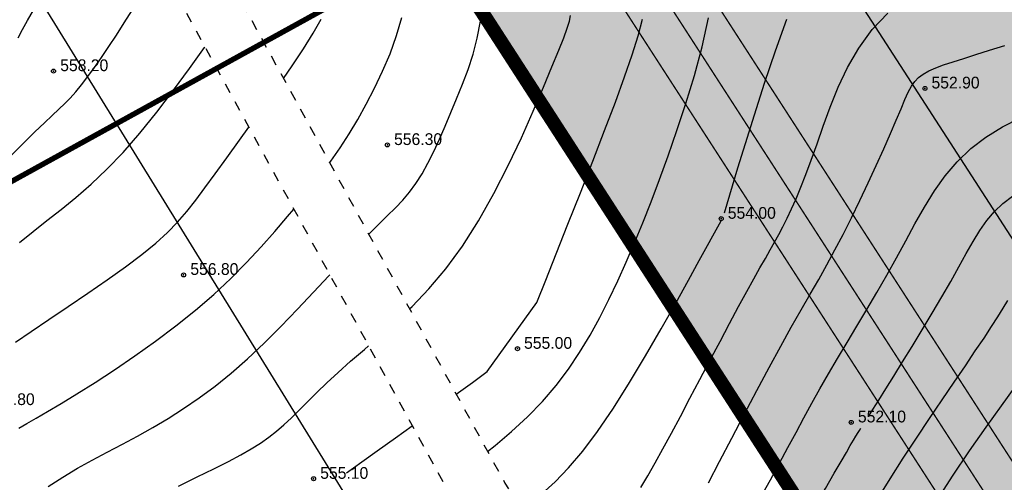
# Model space of a CAD drawing. Extents: x 0 to 370488, y 0 to 4202825.
# Tile 90 of 256: x 360046 to 360119, y 4200713 to 4200748. Entities that reach past the tile are written whole.
import ezdxf

# ---------------------------------------------------------------- set-up
doc = ezdxf.new("R2010")
doc.units = 0
doc.header["$LTSCALE"] = 0.5
doc.header["$MEASUREMENT"] = 0
doc.header["$PDMODE"] = 32
doc.header["$PDSIZE"] = 0.3
for name, pattern in [('CONTI', [0]), ('GOST2.303 6', [12, 8, -1.5, 1, -1.5]), ('STRIH_1', [3, 2, -1]), ('Д_ТРОТ_ТРУБА', [3, 1.5, -1.5])]:
    doc.linetypes.add(name, pattern=pattern)
for name, color, linetype in [('(004) Точки рельефа', 7, 'Continuous'), ('(014) Водопровод', 5, 'ИК_Водопровод -------в--------'), ('(025) Дорога', 7, 'Continuous'), ('GORIZDEFAULT', 32, 'CONTI'), ('PI_TTDEFAULT', 5, 'CONTI'), ('Штрих Стекло', 7, 'Continuous')]:
    doc.layers.add(name, color=color, linetype=linetype)
doc.layers.add('(032) Горизонтали утолщенные', color=32, linetype='Continuous', lineweight=30)
doc.layers.add('.', color=7, linetype='Continuous', lineweight=15)
doc.styles.add('D-431', font='txt')
doc.styles.get("Standard").update_dxf_attribs({"font": 'isocpeur.ttf'})
doc.linetypes.add('ИК_Водопровод -------в--------', pattern='A,9,-0.6,["В",Standard,S=1.2,R=0,X=0,Y=-0.6],-1.2', length=10.8)

msp = doc.modelspace()

# ---------------------------------------------------------------- hatches: boundary and pattern name
at = {"layer": '.', "ltscale": 0.149071}
h = msp.add_hatch(color=256, dxfattribs=at)
h.dxf.hatch_style = 1
h.set_gradient(color1=(51, 204, 0), color2=(51, 204, 0), tint=1)
edge = h.paths.add_edge_path()
edge.add_line((361134.955, 4200608.327), (360514.494, 4200266.411))
edge.add_arc((360509.185, 4200276.045), 11, 226.16627, 298.85775, ccw=False)
edge.add_line((360501.567, 4200268.11), (360238.667, 4200520.519))
edge.add_line((360238.667, 4200520.519), (360063.771, 4200791.021))
edge.add_line((360063.771, 4200791.021), (360055.869, 4200786.666))
edge.add_line((360055.869, 4200786.666), (360231.678, 4200514.752))
edge.add_line((360231.678, 4200514.752), (360505.949, 4200251.426))
edge.add_line((360505.949, 4200251.426), (361159.312, 4200611.473))
edge.add_line((361159.312, 4200611.473), (360747.942, 4201168.046))
edge.add_line((360747.942, 4201168.046), (360739.99, 4201163.663))
edge.add_line((360739.99, 4201163.663), (361138.492, 4200624.499))
edge.add_arc((361129.646, 4200617.961), 11, -61.14225, 36.46852, ccw=False)
h.paths.add_polyline_path([(360635.673, 4200691.995), (360780.102, 4200429.905), (360509.032, 4200280.542), (360483.33, 4200328.786), (360556.369, 4200368.228), (360581.78, 4200320.574), (360586.689, 4200323.322), (360558.05, 4200375.292), (360464.998, 4200324.014), (360283.729, 4200498.05)], flags=16)
edge = h.paths.add_edge_path(flags=17)
edge.add_line((361133.667, 4200620.933), (360949.42, 4200870.214))
edge.add_arc((360945.4, 4200867.242), 5, 36.46852, 118.85775)
edge.add_line((360942.986, 4200871.621), (360648.845, 4200709.53))
edge.add_arc((360651.259, 4200705.151), 5, 118.85775, 208.85775)
edge.add_line((360646.88, 4200702.738), (360795.17, 4200433.642))
edge.add_arc((360799.549, 4200436.055), 5, 208.85775, 298.85775)
edge.add_line((360801.962, 4200431.676), (361132.059, 4200613.582))
edge.add_arc((361129.646, 4200617.961), 5, 298.85775, 396.46852)
h.paths.add_polyline_path([(360656.693, 4200703.578), (360944.264, 4200862.049), (361123.713, 4200619.259), (360801.122, 4200441.489)], flags=16)
edge = h.paths.add_edge_path(flags=17)
edge.add_line((360789.915, 4200430.746), (360641.624, 4200699.842))
edge.add_arc((360637.246, 4200697.429), 5, 28.86341, 118.85775)
edge.add_line((360634.832, 4200701.808), (360274.624, 4200503.308))
edge.add_arc((360277.037, 4200498.929), 5, 118.85775, 226.16627)
edge.add_line((360273.574, 4200495.323), (360505.722, 4200272.438))
edge.add_arc((360509.185, 4200276.045), 5, 226.16627, 298.85775)
edge.add_line((360511.598, 4200271.666), (360519.249, 4200275.882))
edge.add_line((360519.249, 4200275.882), (360514.899, 4200283.761))
edge.add_line((360514.899, 4200283.761), (360520.166, 4200286.663))
edge.add_line((360520.166, 4200286.663), (360524.504, 4200278.777))
edge.add_line((360524.504, 4200278.777), (360787.949, 4200423.954))
edge.add_arc((360785.536, 4200428.333), 5, 298.85775, 388.85775)
edge = h.paths.add_edge_path()
edge.add_arc((360385.769, 4200927.93), 5, 28.85775, 118.85775)
edge.add_line((360383.356, 4200932.309), (360379.852, 4200930.379))
edge.add_line((360379.852, 4200930.379), (360528.625, 4200660.407))
edge.add_line((360528.625, 4200660.407), (360265.595, 4200515.46))
edge.add_line((360265.595, 4200515.46), (360250.316, 4200530.13))
edge.add_line((360250.316, 4200530.13), (360093.542, 4200772.602))
edge.add_line((360093.542, 4200772.602), (360090.338, 4200770.837))
edge.add_arc((360092.751, 4200766.458), 5, 118.85775, 212.88524)
edge.add_line((360088.552, 4200763.743), (360240.685, 4200528.449))
edge.add_line((360240.685, 4200528.449), (360243.327, 4200524.363))
edge.add_line((360243.327, 4200524.363), (360261.485, 4200506.929))
edge.add_arc((360264.948, 4200510.536), 5, 226.16627, 298.85775)
edge.add_line((360267.361, 4200506.157), (360536.472, 4200654.455))
edge.add_arc((360534.059, 4200658.834), 5, 298.85915, 388.85698)
edge.add_line((360538.438, 4200661.247), (360390.148, 4200930.343))
edge = h.paths.add_edge_path()
edge.add_arc((360751.558, 4201129.505), 5, 36.46939, 118.85775)
edge.add_line((360749.145, 4201133.884), (360745.026, 4201131.614))
edge.add_line((360745.026, 4201131.614), (360929.872, 4200881.521))
edge.add_line((360929.872, 4200881.521), (360645.109, 4200724.598))
edge.add_line((360645.109, 4200724.598), (360496.336, 4200994.569))
edge.add_line((360496.336, 4200994.569), (360492.833, 4200992.639))
edge.add_arc((360495.246, 4200988.26), 5, 118.85775, 208.85855)
edge.add_line((360490.867, 4200985.847), (360639.157, 4200716.751))
edge.add_arc((360643.536, 4200719.164), 5, 208.85775, 298.85137)
edge.add_line((360645.949, 4200714.785), (360938.218, 4200875.845))
edge.add_arc((360935.805, 4200880.224), 5, 298.85775, 396.46852)
edge.add_line((360939.826, 4200883.196), (360755.579, 4201132.477))
at = {"layer": '.', "linetype": 'Continuous', "transparency": 33554544}
h = msp.add_hatch(color=5, dxfattribs=at)
h.dxf.hatch_style = 1
h.set_gradient(color1=(255, 190, 168), color2=(255, 182, 158), one_color=1, tint=0.81)
h.paths.add_polyline_path([(360410.93, 4200568.146), (360483.144, 4200437.101), (360396.781, 4200389.509), (360283.729, 4200498.05)])
h.paths.add_polyline_path([(360410.93, 4200568.146), (360523.035, 4200629.923), (360595.249, 4200498.879), (360483.144, 4200437.101)])
h.paths.add_polyline_path([(360610.537, 4200507.303), (360707.887, 4200560.95), (360780.102, 4200429.905), (360682.751, 4200376.259)])
h.paths.add_polyline_path([(360523.035, 4200629.923), (360595.249, 4200498.879), (360707.887, 4200560.95), (360635.673, 4200691.995)])
h.paths.add_polyline_path([(360514.475, 4200454.367), (360610.537, 4200507.303), (360682.751, 4200376.259), (360587.16, 4200323.581), (360573.959, 4200346.423), (360572.21, 4200349.597)])
h.paths.add_polyline_path([(360396.781, 4200389.509), (360514.475, 4200454.367), (360558.05, 4200375.292), (360464.998, 4200324.014)])
h.paths.add_polyline_path([(360313.533, 4200712.716), (360385.747, 4200581.672), (360528.625, 4200660.407), (360456.411, 4200791.452)])
h.paths.add_polyline_path([(360313.533, 4200712.716), (360385.747, 4200581.672), (360265.595, 4200515.46), (360250.316, 4200530.13), (360179.882, 4200639.066)])
h.paths.add_polyline_path([(360241.318, 4200843.761), (360313.533, 4200712.716), (360456.411, 4200791.452), (360384.196, 4200922.496)])
h.paths.add_polyline_path([(360098.44, 4200765.026), (360241.318, 4200843.761), (360313.533, 4200712.716), (360179.882, 4200639.066)])
h.paths.add_polyline_path([(360698.638, 4200924.935), (360572.895, 4200855.642), (360500.68, 4200986.687), (360626.423, 4201055.98)])
h.paths.add_polyline_path([(360698.638, 4200924.935), (360626.423, 4201055.98), (360750.422, 4201124.312), (360840.147, 4201002.917)])
h.paths.add_polyline_path([(360698.638, 4200924.935), (360840.147, 4201002.917), (360929.872, 4200881.521), (360770.852, 4200793.891)])
h.paths.add_polyline_path([(360572.895, 4200855.642), (360698.638, 4200924.935), (360770.852, 4200793.891), (360645.109, 4200724.598)])
h.paths.add_polyline_path([(360872.618, 4200651.728), (361033.988, 4200740.654), (360944.264, 4200862.049), (360800.403, 4200782.772)])
h.paths.add_polyline_path([(360872.618, 4200651.728), (360944.832, 4200520.683), (361123.713, 4200619.259), (361033.988, 4200740.654)])
h.paths.add_polyline_path([(360872.618, 4200651.728), (360944.832, 4200520.683), (360801.122, 4200441.489), (360728.907, 4200572.533)])
h.paths.add_polyline_path([(360656.693, 4200703.578), (360800.403, 4200782.772), (360872.618, 4200651.728), (360728.907, 4200572.533)])
at = {"layer": 'Штрих Стекло', "linetype": 'Continuous'}
h = msp.add_hatch(color=5, dxfattribs=at)
h.dxf.hatch_style = 1
h.set_gradient(color1=(173, 173, 173), color2=(166, 166, 166), one_color=1, tint=0.65)
edge = h.paths.add_edge_path()
edge.add_line((360067.205, 4200806.615), (360049.645, 4200796.938))
edge.add_arc((360052.059, 4200792.559), 5, 32.88524, 118.85775, ccw=False)
edge.add_line((360056.257, 4200795.274), (360060.259, 4200789.085))
edge.add_line((360060.259, 4200789.085), (360069.039, 4200793.924))
edge.add_line((360069.039, 4200793.924), (360065.267, 4200799.758))
edge.add_arc((360069.63, 4200802.227), 5.014, 118.92591, 209.50369, ccw=False)
edge = h.paths.add_edge_path()
edge.add_line((360236.317, 4200517.23), (360498.797, 4200265.225))
edge.add_arc((360509.185, 4200276.045), 15, 226.16627, 298.85775)
edge.add_line((360516.425, 4200262.908), (361136.886, 4200604.824))
edge.add_arc((361129.646, 4200617.961), 15, 298.85775, 396.46852)
edge.add_line((361141.709, 4200626.877), (360736.189, 4201168.806))
edge.add_arc((360740.21, 4201171.777), 5, 118.85775, 216.46852, ccw=False)
edge.add_line((360737.797, 4201176.157), (360731.547, 4201172.713))
edge.add_line((360731.547, 4201172.713), (361139.296, 4200625.094))
edge.add_arc((361129.646, 4200617.961), 12, -61.14225, 36.46852, ccw=False)
edge.add_line((361135.438, 4200607.451), (360507.891, 4200266.197))
edge.add_line((360507.891, 4200266.197), (360237.512, 4200520.465))
edge.add_line((360237.512, 4200520.465), (360062.893, 4200790.537))
edge.add_line((360062.893, 4200790.537), (360060.259, 4200789.085))
edge.add_line((360060.259, 4200789.085), (360234.992, 4200518.836))
edge.add_arc((360242.55, 4200523.723), 9, 212.88524, 226.16627)
edge = h.paths.add_edge_path(flags=16)
edge.add_line((360274.624, 4200503.308), (360634.832, 4200701.808))
edge.add_arc((360637.246, 4200697.429), 5, 28.85775, 118.85775, ccw=False)
edge.add_line((360641.625, 4200699.842), (360789.915, 4200430.746))
edge.add_arc((360785.536, 4200428.333), 5, -61.14225, 28.85775, ccw=False)
edge.add_line((360787.949, 4200423.954), (360511.598, 4200271.666))
edge.add_arc((360509.185, 4200276.045), 5, 226.82384, 298.85775, ccw=False)
edge.add_line((360505.764, 4200272.399), (360273.569, 4200495.328))
edge.add_arc((360277.037, 4200498.929), 5, 118.85775, 226.07521, ccw=False)
h.paths.add_polyline_path([(360274.624, 4200503.308), (360631.329, 4200699.877), (360780.102, 4200429.905), (360509.832, 4200280.969)], flags=0)
edge = h.paths.add_edge_path(flags=16)
edge.add_line((360648.845, 4200709.53), (360942.986, 4200871.621))
edge.add_arc((360945.4, 4200867.242), 5, 36.46852, 118.85775, ccw=False)
edge.add_line((360949.42, 4200870.214), (361133.667, 4200620.933))
edge.add_arc((361129.646, 4200617.961), 5, -61.14225, 36.46852, ccw=False)
edge.add_line((361132.059, 4200613.582), (360801.962, 4200431.676))
edge.add_arc((360799.549, 4200436.055), 5, 208.85775, 298.85775, ccw=False)
edge.add_line((360795.17, 4200433.642), (360646.88, 4200702.738))
edge.add_arc((360651.259, 4200705.151), 5, 118.85775, 208.85775, ccw=False)
h.paths.add_polyline_path([(360652.349, 4200711.46), (360938.867, 4200869.351), (361123.713, 4200619.259), (360801.122, 4200441.489)], flags=0)
edge = h.paths.add_edge_path(flags=17)
edge.add_line((361139.296, 4200625.094), (360731.547, 4201172.713))
edge.add_line((360731.547, 4201172.713), (360723.659, 4201168.366))
edge.add_arc((360726.073, 4201163.987), 5, 36.46852, 118.85775, ccw=False)
edge.add_line((360730.093, 4201166.959), (360939.826, 4200883.196))
edge.add_arc((360935.805, 4200880.224), 5, -61.14225, 36.46852, ccw=False)
edge.add_line((360938.218, 4200875.845), (360645.95, 4200714.785))
edge.add_arc((360643.536, 4200719.164), 5, 208.85775, 298.85775, ccw=False)
edge.add_line((360639.157, 4200716.751), (360490.867, 4200985.847))
edge.add_arc((360495.246, 4200988.26), 5, 118.85775, 208.85775, ccw=False)
edge.add_line((360492.833, 4200992.639), (360478.82, 4200984.917))
edge.add_arc((360481.233, 4200980.538), 5, 28.85775, 118.85775, ccw=False)
edge.add_line((360485.612, 4200982.951), (360633.903, 4200713.855))
edge.add_arc((360629.523, 4200711.442), 5, -61.14225, 28.85552, ccw=False)
edge.add_line((360631.937, 4200707.063), (360550.485, 4200662.177))
edge.add_arc((360548.072, 4200666.557), 5, 208.85775, 298.85775, ccw=False)
edge.add_line((360543.693, 4200664.143), (360395.403, 4200933.239))
edge.add_arc((360399.782, 4200935.652), 5, 118.85775, 208.85775, ccw=False)
edge.add_line((360397.369, 4200940.032), (360749.145, 4201133.884))
edge.add_arc((360751.558, 4201129.505), 5, 36.46852, 118.85775, ccw=False)
edge.add_line((360755.579, 4201132.477), (360745.985, 4201145.458))
edge.add_arc((360741.964, 4201142.486), 5, -61.14225, 36.46852, ccw=False)
edge.add_line((360744.377, 4201138.107), (360086.378, 4200775.506))
edge.add_arc((360084.042, 4200779.927), 5, 212.88524, 297.85041, ccw=False)
edge.add_line((360079.844, 4200777.212), (360088.552, 4200763.743))
edge.add_arc((360092.751, 4200766.458), 5, 118.85775, 212.88524, ccw=False)
edge.add_line((360090.338, 4200770.837), (360383.356, 4200932.309))
edge.add_arc((360385.769, 4200927.93), 5, 28.85775, 118.85775, ccw=False)
edge.add_line((360390.148, 4200930.343), (360538.438, 4200661.248))
edge.add_arc((360534.059, 4200658.834), 5, -61.14225, 28.85775, ccw=False)
edge.add_line((360536.472, 4200654.455), (360267.361, 4200506.157))
edge.add_arc((360264.948, 4200510.536), 5, 226.16627, 298.85775, ccw=False)
edge.add_line((360261.485, 4200506.929), (360243.327, 4200524.363))
edge.add_line((360243.327, 4200524.363), (360069.039, 4200793.924))
edge.add_line((360069.039, 4200793.924), (360062.893, 4200790.537))
edge.add_line((360062.893, 4200790.537), (360237.512, 4200520.465))
edge.add_line((360237.512, 4200520.465), (360507.891, 4200266.197))
edge.add_line((360507.891, 4200266.197), (361135.438, 4200607.451))
edge.add_arc((361129.646, 4200617.961), 12, 298.85775, 396.46852)

# ---------------------------------------------------------------- linework, layer by layer
at = {"layer": '(014) Водопровод', "flags": 128}
msp.add_lwpolyline([(360036.438, 4200773.015), (360047.098, 4200750.311), (360089.76, 4200681.101), (360107.619, 4200655.796), (360141.826, 4200594.039), (360149.345, 4200579.998), (360206.507, 4200508.61), (360230.262, 4200479.387), (360306.281, 4200388.525), (360409.154, 4200291.553), (360456.114, 4200244.191), (360490.793, 4200199.337)], dxfattribs=at)
at = {"layer": '(025) Дорога', "linetype": 'Д_ТРОТ_ТРУБА', "flags": 128}
for points in [[(360044.195, 4200796.012), (360041.816, 4200791.773), (360042.358, 4200788.304), (360046.087, 4200780.21), (360059.012, 4200755.887), (360082.266, 4200713.415), (360119.837, 4200651.911), (360154.248, 4200588.273), (360168.952, 4200565.337), (360182.618, 4200547.766), (360213.043, 4200512.044), (360268.283, 4200446.262), (360308.926, 4200401.534), (360387.369, 4200322.593), (360428.116, 4200283.497), (360457.116, 4200256.42), (360464.886, 4200245.444), (360476.507, 4200228.263), (360489.06, 4200214.493), (360499.065, 4200202.984)], [(360034.859, 4200791.392), (360036.733, 4200790.501), (360038.761, 4200786.553), (360042.501, 4200778.433), (360055.492, 4200753.988), (360078.803, 4200711.411), (360116.369, 4200649.915), (360150.8, 4200586.24), (360165.682, 4200563.025), (360179.515, 4200545.24), (360209.989, 4200509.461), (360265.27, 4200443.63), (360306.026, 4200398.778), (360384.565, 4200319.74), (360425.367, 4200280.592), (360454.087, 4200253.775), (360461.596, 4200243.167), (360473.356, 4200225.782), (360486.072, 4200211.833), (360495.233, 4200201.295)]]:
    msp.add_lwpolyline(points, dxfattribs=at)
at = {"layer": '(032) Горизонтали утолщенные', "color": 32}
for points in [[(360045.41, 4200737.7, 558), (360046.42, 4200738.73, 558), (360047.27, 4200739.57, 558), (360047.97, 4200740.24, 558), (360048.55, 4200740.78, 558), (360049.05, 4200741.24, 558), (360049.49, 4200741.66, 558), (360049.9, 4200742.08, 558), (360050.31, 4200742.53, 558), (360050.74, 4200743.07, 558), (360051.21, 4200743.68, 558), (360051.7, 4200744.36, 558), (360052.22, 4200745.1, 558), (360052.76, 4200745.91, 558), (360053.33, 4200746.77, 558), (360053.92, 4200747.68, 558), (360054.53, 4200748.64, 558), (360055.13, 4200749.65, 558), (360055.68, 4200750.72, 558), (360056.14, 4200751.87, 558), (360056.316, 4200752.483, 558)], [(360072.119, 4200731.948, 556), (360072.82, 4200732.64, 556), (360073.5, 4200733.3, 556), (360074.11, 4200733.9, 556), (360074.66, 4200734.48, 556), (360075.16, 4200735.08, 556), (360075.63, 4200735.72, 556), (360076.09, 4200736.44, 556), (360076.53, 4200737.24, 556), (360076.96, 4200738.1, 556), (360077.39, 4200739.02, 556), (360077.81, 4200739.98, 556), (360078.23, 4200740.99, 556), (360078.66, 4200742.03, 556), (360079.1, 4200743.1, 556), (360079.52, 4200744.2, 556), (360079.9, 4200745.34, 556), (360080.21, 4200746.54, 556), (360080.44, 4200747.8, 556), (360080.56, 4200749.14, 556)], [(360098.61, 4200733.54, 554), (360099.61, 4200736.87, 554), (360100.17, 4200738.69, 554), (360100.84, 4200740.83, 554), (360101.6, 4200743.18, 554), (360102.41, 4200745.59, 554), (360103.25, 4200747.96, 554)], [(360109.33, 4200718.37, 552), (360109.67, 4200718.9, 552), (360110.1, 4200719.58, 552), (360110.63, 4200720.42, 552), (360111.22, 4200721.36, 552), (360111.88, 4200722.43, 552), (360112.59, 4200723.59, 552), (360113.33, 4200724.81, 552), (360114.08, 4200726.05, 552), (360114.79, 4200727.27, 552), (360115.46, 4200728.43, 552), (360116.06, 4200729.51, 552), (360116.61, 4200730.5, 552), (360117.12, 4200731.4, 552), (360117.63, 4200732.22, 552), (360118.16, 4200732.96, 552), (360118.72, 4200733.63, 552), (360119.34, 4200734.23, 552), (360120.05, 4200734.76, 552)], [(360083.483, 4200711.422, 554), (360084.02, 4200711.81, 554), (360085.01, 4200712.61, 554), (360086, 4200713.51, 554), (360087.01, 4200714.55, 554), (360088.07, 4200715.79, 554), (360089.17, 4200717.26, 554), (360090.34, 4200718.98, 554), (360091.54, 4200720.89, 554), (360092.74, 4200722.89, 554), (360093.9, 4200724.89, 554), (360094.98, 4200726.8, 554), (360095.93, 4200728.53, 554), (360096.73, 4200729.99, 554), (360098.37, 4200732.93, 554)], [(360048.25, 4200713.16, 556), (360049.34, 4200713.86, 556), (360050.43, 4200714.52, 556), (360051.54, 4200715.13, 556), (360052.65, 4200715.72, 556), (360053.78, 4200716.31, 556), (360054.91, 4200716.91, 556), (360056.04, 4200717.55, 556), (360057.18, 4200718.22, 556), (360058.33, 4200718.96, 556), (360059.5, 4200719.76, 556), (360060.68, 4200720.64, 556), (360061.88, 4200721.6, 556), (360063.1, 4200722.67, 556), (360064.34, 4200723.84, 556), (360065.59, 4200725.08, 556), (360066.82, 4200726.35, 556), (360068.01, 4200727.62, 556), (360069.15, 4200728.85, 556), (360069.216, 4200728.921, 556)], [(360093.117, 4200695.652, 552), (360093.8, 4200696.32, 552), (360094.74, 4200697.19, 552), (360095.71, 4200698.09, 552), (360096.71, 4200699.08, 552), (360097.75, 4200700.21, 552), (360098.84, 4200701.52, 552), (360099.97, 4200703.05, 552), (360101.13, 4200704.74, 552), (360102.27, 4200706.52, 552), (360103.38, 4200708.31, 552), (360104.41, 4200710.04, 552), (360105.34, 4200711.64, 552), (360106.14, 4200713.02, 552), (360106.79, 4200714.14, 552), (360107.3, 4200715.02, 552), (360107.69, 4200715.69, 552), (360107.98, 4200716.21, 552), (360108.21, 4200716.6, 552), (360108.4, 4200716.91, 552), (360108.57, 4200717.18, 552), (360108.67, 4200717.33, 552), (360108.77, 4200717.49, 552)]]:
    msp.add_polyline3d(points, dxfattribs=at)
at = {"ltscale": 0.149071, "const_width": 0.1}
for points in [[(359943.476, 4200738.432), (360053.157, 4200798.874, -0.393772), (360059.769, 4200797.209), (360238.667, 4200520.519), (360501.567, 4200268.11, 0.328259), (360514.494, 4200266.411), (361134.955, 4200608.327, 0.453677), (361138.492, 4200624.499), (360736.189, 4201168.806, -0.453677), (360737.797, 4201176.157), (360868.753, 4201248.322)], [(360390.148, 4200930.343), (360538.438, 4200661.248, -0.414214), (360536.472, 4200654.455), (360267.361, 4200506.157, -0.328259), (360261.485, 4200506.929), (360243.327, 4200524.363), (360088.552, 4200763.743)]]:
    msp.add_lwpolyline(points, format="xyb", dxfattribs=at)
at = {"color": 1, "ltscale": 0.149071, "const_width": 0.4}
msp.add_lwpolyline([(359968.331, 4200693.327), (360893.609, 4201203.218)], dxfattribs=at)
at = {"ltscale": 0.149071, "const_width": 0.1}
for points in [[(360052.603, 4200791.717), (360231.678, 4200514.752), (360505.949, 4200251.426), (361159.312, 4200611.473), (360744.344, 4201172.914)], [(360098.44, 4200765.026), (360246.219, 4200536.466)]]:
    msp.add_lwpolyline(points, dxfattribs=at)
at = {"color": 1, "linetype": 'GOST2.303 6', "lineweight": 30, "const_width": 1.035}
msp.add_lwpolyline([(360055.869, 4200786.666), (360747.942, 4201168.046), (361159.312, 4200611.473), (360505.949, 4200251.426), (360231.678, 4200514.752)], close=True, dxfattribs=at)
at = {"color": 7, "linetype": 'STRIH_1', "ltscale": 2, "true_color": 0xffffff, "const_width": 0.1}
msp.add_lwpolyline([(360062.093, 4200799.14), (360240.997, 4200522.441), (360503.645, 4200270.274, 0.328259), (360513.046, 4200269.038), (361133.507, 4200610.954, 0.453677), (361136.08, 4200622.716), (360733.263, 4201167.717)], format="xyb", dxfattribs=at)
at = {"ltscale": 0.149071}
msp.add_lwpolyline([(360098.44, 4200765.026), (360250.316, 4200530.13), (360265.595, 4200515.46), (360528.625, 4200660.407), (360384.196, 4200922.496)], close=True, dxfattribs=at)
at = {"layer": 'GORIZDEFAULT', "color": 32}
for points in [[(360046.01, 4200746.56, 558.5), (360046.34, 4200747.17, 558.5), (360046.72, 4200747.84, 558.5), (360047.15, 4200748.61, 558.5), (360047.67, 4200749.49, 558.5), (360048.25, 4200750.48, 558.5), (360048.83, 4200751.55, 558.5), (360049.38, 4200752.69, 558.5), (360049.85, 4200753.88, 558.5), (360050.21, 4200755.1, 558.5), (360050.41, 4200756.34, 558.5), (360050.42, 4200757.57, 558.5), (360050.27, 4200758.8, 558.5), (360049.98, 4200760, 558.5), (360049.59, 4200761.18, 558.5), (360049.14, 4200762.33, 558.5), (360048.65, 4200763.44, 558.5), (360048.16, 4200764.5, 558.5), (360047.7, 4200765.51, 558.5), (360047.27, 4200766.5, 558.5), (360046.86, 4200767.48, 558.5), (360046.47, 4200768.48, 558.5), (360046.09, 4200769.53, 558.5)], [(360075.169, 4200726.377, 555.5), (360075.35, 4200726.55, 555.5), (360076.61, 4200727.87, 555.5), (360077.87, 4200729.37, 555.5), (360079.11, 4200731.05, 555.5), (360080.3, 4200732.94, 555.5), (360081.44, 4200734.97, 555.5), (360082.51, 4200737.06, 555.5), (360083.49, 4200739.12, 555.5), (360084.37, 4200741.09, 555.5), (360085.14, 4200742.88, 555.5), (360085.77, 4200744.41, 555.5), (360086.27, 4200745.63, 555.5), (360086.65, 4200746.57, 555.5), (360086.91, 4200747.28, 555.5), (360087.08, 4200747.81, 555.5), (360087.16, 4200748.23, 555.5)], [(360092.39, 4200713.09, 553.5), (360092.9, 4200713.95, 553.5), (360093.44, 4200714.91, 553.5), (360094.03, 4200715.97, 553.5), (360094.66, 4200717.13, 553.5), (360095.33, 4200718.38, 553.5), (360096.04, 4200719.73, 553.5), (360096.78, 4200721.13, 553.5), (360097.53, 4200722.55, 553.5), (360098.28, 4200723.95, 553.5), (360098.99, 4200725.3, 553.5), (360099.66, 4200726.55, 553.5), (360100.27, 4200727.67, 553.5), (360100.79, 4200728.62, 553.5), (360101.25, 4200729.43, 553.5), (360101.66, 4200730.14, 553.5), (360102.01, 4200730.77, 553.5), (360102.34, 4200731.35, 553.5), (360102.65, 4200731.92, 553.5), (360102.96, 4200732.5, 553.5), (360103.28, 4200733.13, 553.5), (360103.6, 4200733.82, 553.5), (360103.94, 4200734.58, 553.5), (360104.3, 4200735.44, 553.5), (360104.68, 4200736.39, 553.5), (360105.08, 4200737.46, 553.5), (360105.51, 4200738.66, 553.5), (360105.97, 4200739.98, 553.5), (360106.48, 4200741.41, 553.5), (360107.08, 4200742.88, 553.5), (360107.78, 4200744.36, 553.5), (360108.61, 4200745.8, 553.5), (360109.6, 4200747.17, 553.5), (360110.78, 4200748.4, 553.5)], [(360065.782, 4200743.522, 557), (360066.43, 4200744.47, 557), (360067.27, 4200745.75, 557), (360067.98, 4200746.91, 557), (360068.58, 4200747.96, 557)], [(360069.21, 4200737.261, 556.5), (360069.29, 4200737.37, 556.5), (360069.99, 4200738.38, 556.5), (360070.66, 4200739.41, 556.5), (360071.3, 4200740.48, 556.5), (360071.94, 4200741.61, 556.5), (360072.56, 4200742.81, 556.5), (360073.16, 4200744.07, 556.5), (360073.71, 4200745.38, 556.5), (360074.19, 4200746.73, 556.5), (360074.58, 4200748.08, 556.5)], [(360078.64, 4200720.037, 555), (360079.84, 4200720.9, 555), (360080.95, 4200721.71, 555), (360084.64, 4200726.85, 555), (360085.3, 4200728.51, 555), (360086.09, 4200730.49, 555), (360086.96, 4200732.69, 555), (360087.88, 4200735.02, 555), (360088.8, 4200737.37, 555), (360089.68, 4200739.65, 555), (360090.49, 4200741.77, 555), (360091.18, 4200743.65, 555), (360091.74, 4200745.29, 555), (360092.19, 4200746.72, 555), (360092.52, 4200747.96, 555)], [(360080.979, 4200715.766, 554.5), (360081.54, 4200716.21, 554.5), (360082.76, 4200717.25, 554.5), (360083.95, 4200718.35, 554.5), (360085.06, 4200719.49, 554.5), (360086.07, 4200720.67, 554.5), (360086.99, 4200721.89, 554.5), (360087.83, 4200723.14, 554.5), (360088.6, 4200724.43, 554.5), (360089.33, 4200725.74, 554.5), (360090.01, 4200727.09, 554.5), (360090.66, 4200728.46, 554.5), (360091.29, 4200729.86, 554.5), (360091.92, 4200731.3, 554.5), (360092.54, 4200732.79, 554.5), (360093.16, 4200734.36, 554.5), (360093.78, 4200736.02, 554.5), (360094.42, 4200737.78, 554.5), (360095.07, 4200739.66, 554.5), (360095.73, 4200741.67, 554.5), (360096.37, 4200743.76, 554.5), (360096.95, 4200745.9, 554.5), (360097.43, 4200748.04, 554.5)], [(360046.12, 4200731.32, 557.5), (360047.13, 4200732.14, 557.5), (360048.16, 4200732.95, 557.5), (360049.23, 4200733.79, 557.5), (360050.32, 4200734.68, 557.5), (360051.46, 4200735.66, 557.5), (360052.63, 4200736.77, 557.5), (360053.84, 4200738.03, 557.5), (360055.08, 4200739.47, 557.5), (360056.34, 4200741.03, 557.5), (360057.58, 4200742.66, 557.5), (360058.77, 4200744.28, 557.5), (360059.89, 4200745.85, 557.5), (360059.922, 4200745.896, 557.5)], [(360097.42, 4200713.43, 553), (360098.25, 4200715.03, 553), (360099.15, 4200716.75, 553), (360100.08, 4200718.53, 553), (360101.02, 4200720.31, 553), (360101.94, 4200722.02, 553), (360102.8, 4200723.61, 553), (360103.59, 4200725.03, 553), (360104.32, 4200726.31, 553), (360104.99, 4200727.48, 553), (360105.63, 4200728.58, 553), (360106.24, 4200729.67, 553), (360106.84, 4200730.77, 553), (360107.45, 4200731.92, 553), (360108.07, 4200733.16, 553), (360108.7, 4200734.46, 553), (360109.32, 4200735.77, 553), (360109.92, 4200737.06, 553), (360110.47, 4200738.3, 553), (360110.97, 4200739.44, 553), (360111.41, 4200740.44, 553), (360111.76, 4200741.28, 553), (360112.05, 4200741.96, 553), (360112.3, 4200742.51, 553), (360112.54, 4200742.96, 553), (360112.79, 4200743.32, 553), (360113.07, 4200743.61, 553), (360113.41, 4200743.86, 553), (360113.83, 4200744.1, 553), (360114.34, 4200744.32, 553), (360114.93, 4200744.54, 553), (360115.63, 4200744.78, 553), (360116.43, 4200745.03, 553), (360117.33, 4200745.31, 553), (360118.36, 4200745.63, 553), (360119.49, 4200746, 553)], [(360101.29, 4200712.33, 552.5), (360102.03, 4200713.65, 552.5), (360102.7, 4200714.9, 552.5), (360103.34, 4200716.07, 552.5), (360103.94, 4200717.19, 552.5), (360104.53, 4200718.28, 552.5), (360105.12, 4200719.35, 552.5), (360105.72, 4200720.43, 552.5), (360106.35, 4200721.54, 552.5), (360107.03, 4200722.69, 552.5), (360107.74, 4200723.87, 552.5), (360108.47, 4200725.09, 552.5), (360109.22, 4200726.34, 552.5), (360109.97, 4200727.6, 552.5), (360110.71, 4200728.88, 552.5), (360111.42, 4200730.17, 552.5), (360112.12, 4200731.45, 552.5), (360112.8, 4200732.72, 552.5), (360113.5, 4200733.96, 552.5), (360114.25, 4200735.16, 552.5), (360115.05, 4200736.29, 552.5), (360115.94, 4200737.34, 552.5), (360116.95, 4200738.31, 552.5), (360118.08, 4200739.17, 552.5), (360119.31, 4200739.94, 552.5), (360120.63, 4200740.61, 552.5)], [(360045.82, 4200723.91, 557), (360046.98, 4200724.7, 557), (360048.31, 4200725.59, 557), (360049.73, 4200726.55, 557), (360051.2, 4200727.54, 557), (360052.65, 4200728.54, 557), (360054.01, 4200729.51, 557), (360055.23, 4200730.43, 557), (360056.26, 4200731.27, 557), (360057.13, 4200732.06, 557), (360057.88, 4200732.84, 557), (360058.57, 4200733.63, 557), (360059.24, 4200734.47, 557), (360059.93, 4200735.39, 557), (360060.69, 4200736.44, 557), (360061.55, 4200737.63, 557), (360062.5, 4200738.93, 557), (360063.206, 4200739.897, 557)], [(360046.07, 4200717.5, 556.5), (360046.66, 4200717.84, 556.5), (360047.36, 4200718.25, 556.5), (360048.2, 4200718.74, 556.5), (360049.21, 4200719.34, 556.5), (360050.4, 4200720.06, 556.5), (360051.75, 4200720.91, 556.5), (360053.2, 4200721.85, 556.5), (360054.71, 4200722.88, 556.5), (360056.25, 4200723.97, 556.5), (360057.77, 4200725.11, 556.5), (360059.23, 4200726.28, 556.5), (360060.59, 4200727.46, 556.5), (360061.86, 4200728.65, 556.5), (360063.03, 4200729.83, 556.5), (360064.12, 4200730.99, 556.5), (360065.14, 4200732.14, 556.5), (360066.08, 4200733.25, 556.5), (360066.538, 4200733.812, 556.5)], [(360110.02, 4200712.22, 551.5), (360110.96, 4200713.74, 551.5), (360111.93, 4200715.26, 551.5), (360112.91, 4200716.76, 551.5), (360113.88, 4200718.22, 551.5), (360114.82, 4200719.61, 551.5), (360115.72, 4200720.93, 551.5), (360116.55, 4200722.15, 551.5), (360117.29, 4200723.25, 551.5), (360117.94, 4200724.21, 551.5), (360118.49, 4200725.06, 551.5), (360118.96, 4200725.79, 551.5), (360119.37, 4200726.43, 551.5), (360119.71, 4200727, 551.5)], [(360057.95, 4200713.19, 555.5), (360059.35, 4200713.88, 555.5), (360060.6, 4200714.48, 555.5), (360061.67, 4200715.02, 555.5), (360062.59, 4200715.51, 555.5), (360063.38, 4200715.96, 555.5), (360064.07, 4200716.39, 555.5), (360064.68, 4200716.82, 555.5), (360065.25, 4200717.27, 555.5), (360065.81, 4200717.75, 555.5), (360066.37, 4200718.28, 555.5), (360066.95, 4200718.85, 555.5), (360067.58, 4200719.48, 555.5), (360068.26, 4200720.15, 555.5), (360069.01, 4200720.88, 555.5), (360069.84, 4200721.65, 555.5), (360070.77, 4200722.48, 555.5), (360071.8, 4200723.36, 555.5), (360072.114, 4200723.627, 555.5)], [(360114.29, 4200711.93, 551), (360115.6, 4200713.93, 551), (360116.87, 4200715.82, 551), (360118.09, 4200717.58, 551), (360119.23, 4200719.17, 551), (360120.26, 4200720.57, 551)], [(360070.46, 4200714.18, 555), (360070.98, 4200714.55, 555), (360071.6, 4200714.99, 555), (360072.76, 4200715.82, 555), (360074.12, 4200716.79, 555), (360075.367, 4200717.687, 555)]]:
    msp.add_polyline3d(points, dxfattribs=at)
at = {"layer": 'PI_TTDEFAULT', "color": 5}
for p in [(360048.65, 4200744.08, 558.2), (360113.54, 4200742.79, 552.9), (360073.51, 4200738.59, 556.3), (360098.37, 4200733.1, 554), (360058.34, 4200728.91, 556.8), (360083.2, 4200723.42, 555), (360108.05, 4200717.93, 552.1), (360068.02, 4200713.74, 555.1)]:
    msp.add_point(p, dxfattribs=at)

# ---------------------------------------------------------------- texts
at = {"layer": '(004) Точки рельефа', "style": 'D-431'}
for s, p in [('558.20', (360049.15, 4200744.08)), ('552.90', (360114.03, 4200742.79)), ('556.30', (360074.01, 4200738.58)), ('554.00', (360098.86, 4200733.09)), ('556.80', (360058.84, 4200728.91)), ('555.00', (360083.69, 4200723.41)), ('556.80', (360043.67, 4200719.22)), ('552.10', (360108.55, 4200717.93)), ('555.10', (360068.51, 4200713.73))]:
    msp.add_text(s, height=0.875, dxfattribs=at).set_placement(p)

doc.saveas('drawing.dxf')
